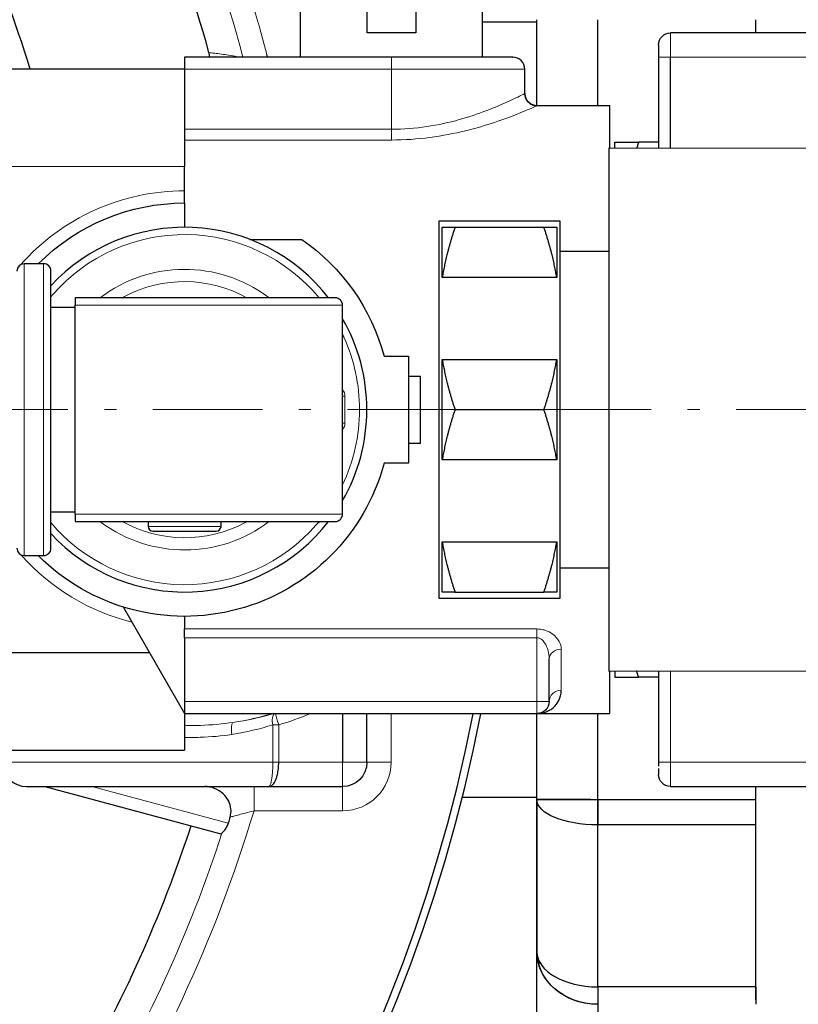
# Model space of a CAD drawing. Header units: millimetres. Extents: x 18 to 610, y -123 to 280.
# Tile 22 of 53: x 504 to 536, y -63 to -22. Entities that reach past the tile are written whole.
import ezdxf

# ---------------------------------------------------------------- set-up
doc = ezdxf.new("R2010")
doc.units = ezdxf.units.MM
doc.linetypes.add('CENTER', pattern=[8, 4.5, -1.5, 0.5, -1.5])
doc.linetypes.add('SOLID', pattern=[0])

# ---------------------------------------------------------------- blocks, each defined once
blk = doc.blocks.new('BlockOfCenters_1', base_point=(459.026, -38.467))
at = {"color": 6, "linetype": 'CENTER', "lineweight": 9}
blk.add_lwpolyline([(538.226, -38.467), (379.826, -38.467)], dxfattribs=at)
blk = doc.blocks.new('BlockOfViews_2')
at = {"linetype": 'SOLID', "lineweight": 30}
for p, q in [((515.786, -21.467, 60.65), (515.787, -23.967, 60.582)), ((518.536, -22.967, 64.264), (518.536, -21.467, 64.264)), ((520.536, -21.467, 64.264), (520.536, -22.967, 64.264)), ((523.285, -23.967, 60.582), (523.286, -21.467, 60.65)), ((523.286, -22.511, -9.95), (525.526, -22.511, -9.95)), ((525.526, -25.967, -3.95), (525.526, -22.428, -3.95)), ((528.026, -25.969, -1.45), (528.026, -22.428, -1.45)), ((534.526, -22.967, -1.45), (534.526, -22.428, -1.45)), ((540.526, -22.967, 75.65), (531.026, -22.967, 75.65)), ((519.536, -23.967, 65.65), (511.026, -23.967, 65.65)), ((530.526, -23.967, 76.15), (530.526, -27.719, 76.15)), ((531.026, -27.719, 76.65), (531.026, -23.967, 76.65)), ((511.026, -24.47, 72.29), (503.736, -24.47, 72.29)), ((511.026, -24.467, 66.15), (511.026, -24.47, 66.15)), ((525.026, -25.467, 60.66), (525.026, -24.467, 60.66)), ((525.037, -25.569, 60.65), (525.026, -25.467, 60.65)), ((525.037, -25.569, 60.65), (525.036, -25.565, 60.66)), ((525.036, -25.565, 60.66), (525.037, -25.569, 60.65)), ((525.082, -25.697, 60.65), (525.037, -25.569, 60.65)), ((525.082, -25.697, 60.65), (525.074, -25.681, 60.66)), ((525.074, -25.681, 60.66), (525.082, -25.697, 60.65)), ((525.161, -25.809, 60.65), (525.082, -25.697, 60.65)), ((525.161, -25.809, 60.65), (525.156, -25.803, 60.66)), ((525.156, -25.803, 60.66), (525.161, -25.809, 60.65)), ((525.266, -25.895, 60.65), (525.161, -25.809, 60.65)), ((525.266, -25.895, 60.65), (525.248, -25.883, 60.66)), ((525.248, -25.883, 60.66), (525.266, -25.895, 60.65)), ((525.391, -25.949, 60.65), (525.266, -25.895, 60.65)), ((525.391, -25.949, 60.65), (525.381, -25.946, 60.66)), ((525.381, -25.946, 60.66), (525.391, -25.949, 60.65)), ((525.526, -25.967, 60.65), (525.391, -25.949, 60.65)), ((528.526, -25.969, 60.443), (525.526, -25.967, 60.65)), ((530.526, -27.467, 67.001), (529.709, -27.467, 67.001)), ((542.483, -27.722, 98.58), (528.483, -27.719, 99.078)), ((511.026, -29.467, 76.15), (511.026, -28.467, 76.15)), ((511.026, -29.967, 76.65), (511.026, -30.967, 76.65)), ((526.483, -30.718, 99.028), (521.483, -30.718, 99.028)), ((522.153, -30.967, 103.23), (525.813, -30.967, 103.23)), ((513.717, -31.467, 76.65), (515.848, -31.467, 76.65)), ((528.483, -31.968, 99.007), (526.483, -31.968, 99.007)), ((505.226, -32.467, 90.35), (504.426, -32.467, 90.35)), ((526.339, -33.026, 104.419), (521.628, -33.026, 104.419)), ((506.526, -34.268, 90.293), (505.526, -34.268, 90.293)), ((506.526, -42.767, 95.04), (506.526, -34.167, 95.04)), ((517.526, -42.767, 90.35), (517.526, -34.167, 90.35)), ((519.236, -36.267, 76.65), (520.236, -36.267, 76.65)), ((520.236, -36.267, 76.65), (520.236, -40.667, 76.65)), ((521.628, -36.408, 106.371), (526.339, -36.408, 106.371)), ((520.236, -37.089, 75.156), (520.736, -37.089, 75.156)), ((520.736, -39.846, 75.156), (520.736, -37.089, 75.156)), ((522.153, -38.467, 107.56), (525.813, -38.467, 107.56)), ((520.236, -39.846, 75.156), (520.736, -39.846, 75.156)), ((520.236, -40.667, 76.65), (519.236, -40.667, 76.65)), ((526.339, -40.526, 106.371), (521.628, -40.526, 106.371)), ((505.526, -42.667, 90.293), (506.526, -42.667, 90.293)), ((509.526, -43.067, 82.15), (509.526, -43.267, 82.15)), ((512.526, -43.267, 82.15), (512.526, -43.067, 82.15)), ((521.628, -43.908, 104.419), (526.339, -43.908, 104.419)), ((504.426, -44.467, 90.35), (505.226, -44.467, 90.35)), ((526.483, -44.967, 99.007), (528.483, -44.967, 99.007)), ((515.845, -45.467, 50.294), (515.844, -45.467, 50.294)), ((522.153, -45.967, 103.23), (525.813, -45.967, 103.23)), ((521.483, -46.216, 99.028), (526.483, -46.216, 99.028)), ((508.494, -46.582, 60.741), (511.026, -50.967, 60.65)), ((511.026, -47.848, 69.15), (511.026, -50.467, 69.15)), ((509.583, -48.467, 53.15), (503.736, -48.467, 53.15)), ((526.026, -50.467, 68.65), (526.026, -48.714, 68.65)), ((528.483, -49.216, 99.078), (542.483, -49.213, 98.58)), ((530.526, -49.215, 76.15), (530.526, -52.967, 76.15)), ((530.526, -49.467, 67.001), (529.709, -49.467, 67.001)), ((511.026, -50.967, 68.65), (525.526, -50.967, 68.65)), ((517.526, -50.967, 25.75), (517.526, -52.967, 25.75)), ((518.526, -52.967, 24.75), (518.526, -50.967, 24.75)), ((525.526, -50.967, 60.65), (528.526, -50.966, 60.443)), ((525.526, -54.506, -3.95), (525.526, -50.967, -3.95)), ((528.026, -54.506, -1.45), (528.026, -50.966, -1.45)), ((503.736, -52.465, 49.29), (511.026, -52.466, 49.251)), ((505.282, -53.967, 10.75), (512.525, -55.908, 10.75)), ((514.49, -53.967, 24.75), (517.526, -53.967, 24.75)), ((531.026, -53.967, 75.65), (540.526, -53.967, 75.65)), ((534.526, -54.506, -1.45), (534.526, -53.967, -1.45)), ((525.526, -54.424, -9.95), (522.432, -54.424, -9.95)), ((528.026, -54.506, -1.45), (534.526, -54.506, -1.45)), ((534.526, -55.548, -1.677), (528.026, -55.548, -1.677)), ((525.526, -76.798, -35.34), (525.526, -60.759, -7.56)), ((525.527, -60.762, -7.557), (525.526, -60.759, -7.56)), ((534.526, -62.206, -5.521), (528.026, -62.206, -5.521)), ((528.026, -62.924, -6.31), (528.026, -78.963, -34.09))]:
    blk.add_line(p, q, dxfattribs=at)
at = {"color": 196, "linetype": 'SOLID', "lineweight": 9}
for p, q in [((531.026, -23.967, 76.65), (540.526, -23.967, 76.65)), ((511.026, -24.467, 66.15), (519.536, -24.467, 66.15)), ((519.536, -24.467, 66.15), (519.536, -26.935, 66.15)), ((519.536, -26.935, 66.15), (511.026, -26.935, 66.15)), ((511.026, -27.378, 66.419), (519.536, -27.378, 66.419)), ((511.026, -28.467, 76.15), (503.736, -28.467, 76.15)), ((517.626, -39.017, 78.75), (517.626, -37.917, 78.75)), ((525.526, -47.487, 69.304), (511.026, -47.487, 69.304)), ((511.026, -47.848, 69.15), (525.526, -47.848, 69.15)), ((525.526, -47.848, 69.15), (525.526, -50.467, 69.15)), ((531.026, -52.967, 76.65), (531.026, -49.215, 76.65)), ((511.026, -50.467, 69.15), (525.526, -50.467, 69.15)), ((519.526, -52.967, 11.75), (519.526, -50.967, 11.75)), ((514.657, -51.431, 25.812), (514.657, -52.967, 25.812)), ((514.899, -52.967, 25.75), (514.899, -51.431, 25.75)), ((517.526, -52.967, 25.75), (514.899, -52.967, 25.75)), ((540.526, -52.967, 76.65), (531.026, -52.967, 76.65)), ((512.822, -55.47, 11.25), (507.214, -53.967, 11.25)), ((513.883, -54.967, 11.75), (517.526, -54.967, 11.75))]:
    blk.add_line(p, q, dxfattribs=at)
at = {"linetype": 'SOLID', "lineweight": 9}
blk.add_line((506.609, -45.724, 51.233), (506.6, -45.724, 51.233), dxfattribs=at)
at = {"color": 6, "linetype": 'CENTER', "lineweight": 9}
blk.add_lwpolyline([(596.306, -38.467), (532.946, -38.467)], dxfattribs=at)
at = {"linetype": 'SOLID', "lineweight": 30}
for points in [[(525.656, -50.95, 61.597), (525.635, -50.956, 61.168), (525.625, -50.957, 61.119)], [(525.564, -61.01, -7.206), (525.627, -61.241, -7.046), (525.599, -61.105, -7.191)]]:
    blk.add_polyline3d(points, dxfattribs=at)
for centre, radius, start, end in [((459.026, -38.467, -6.25), 65.4, 15.07441, 348.97592), ((459.026, -38.467, 11.75), 65.086, 15.14938, 348.92124), ((459.026, -38.467, 3.55), 55, 15.4868, 30.3041), ((459.026, -38.467, 3.55), 47.75, 17.0475, 31.9215), ((459.026, -38.467, 11.75), 57.285, 14.6623, 14.7757), ((524.526, -24.467, 60.66), 0.5, 0, 90), ((511.026, -38.467, 78.45), 7.5, 37.8334, 137.1682), ((504.429, -32.771, 90.35), 0.303, 90.6137, 179.3827), ((505.226, -32.767, 90.35), 0.3, 359.9925, 90.0053), ((511.026, -38.467, 78.75), 5.768, 52.8973, 53.5135), ((517.226, -34.167, 90.35), 0.3, 359.9883, 90.0095), ((511.026, -38.467, 78.45), 7.5, 0, 29.9181), ((511.026, -38.467, 78.45), 7.5, 330.0819, 0), ((517.226, -42.767, 90.35), 0.3, 269.9905, 0.0117), ((511.026, -38.467, 78.45), 7.5, 222.8318, 322.1666), ((511.026, -38.467, 78.75), 5.768, 232.8973, 233.5135), ((509.733, -43.26, 82.15), 0.208, 182.0431, 267.9602), ((512.326, -43.267, 82.15), 0.2, 270.0026, 359.9941), ((504.429, -44.164, 90.35), 0.303, 180.6173, 269.3863), ((511.026, -38.467, 53.15), 9, 221.4036, 221.9189), ((505.226, -44.167, 90.35), 0.3, 269.9947, 0.0075), ((504.526, -52.967, 19.25), 1, 180, 270), ((459.026, -38.467, 3.55), 55, 329.6959, 341.8732)]:
    blk.add_arc(centre, radius, start, end, dxfattribs=at)
at = {"color": 196, "linetype": 'SOLID', "lineweight": 9}
for centre, radius, start, end in [((459.026, -38.467, 11.75), 57.285, 14.7757, 33.2976), ((511.026, -38.467, 76.15), 9, 90, 138.5964), ((511.026, -38.467, 78.75), 5.768, 53.5135, 127.1027), ((517.226, -37.917, 78.75), 0.4, 0, 41.4), ((517.226, -39.017, 78.75), 0.4, 318.6, 360), ((511.026, -38.467, 78.75), 5.768, 233.5135, 307.1027), ((511.026, -38.467, 53.15), 9, 221.9189, 256.0177), ((511.026, -38.467, 26.967), 13.017, 278.8309, 286.1879), ((511.026, -38.467, 25.75), 13.53, 286.634, 292.496), ((517.526, -52.967, 11.75), 2, 270, 360), ((459.026, -38.467, 11.75), 57.285, 326.7024, 343.2597)]:
    blk.add_arc(centre, radius, start, end, dxfattribs=at)
at = {"color": 196, "linetype": 'SOLID', "lineweight": 9, "extrusion": (0, 0, -1)}
for centre, radius, start, end in [((-459.026, -38.467, -10.924), 56.3, 148.8077, 165.0754), ((-511.026, -38.467, -78.884), 5.268, 62.027, 119.1663), ((-511.026, -38.467, -78.884), 5.268, 242.027, 299.1663), ((-459.026, -38.467, -10.924), 56.3, 198.0228, 211.1923)]:
    blk.add_arc(centre, radius, start, end, dxfattribs=at)
at = {"linetype": 'SOLID', "lineweight": 30, "extrusion": (0, -1, 2.4869e-14)}
blk.add_arc((519.536, 60.65, 22.967), 3.75, 74.534, 105.466, dxfattribs=at)
at = {"linetype": 'SOLID', "lineweight": 30, "extrusion": (0, 0, -1)}
for centre, radius, start, end in [((-531.026, -23.467, -75.65), 0.5, 0, 90), ((-511.026, -38.467, -76.65), 8.5, 44.9021, 90), ((-511.026, -38.467, -76.65), 8.5, 124.5603, 164.9997), ((-511.026, -38.467, -78.884), 5.268, 60.8337, 62.027), ((-511.026, -38.467, -76.65), 8.5, 195.0003, 315.0766), ((-511.026, -38.467, -78.884), 5.268, 240.8337, 242.027), ((-525.526, -50.467, -68.65), 0.5, 180, 270), ((-517.526, -52.967, -24.75), 1, 180, 270), ((-531.026, -53.467, -75.65), 0.5, 270, 0), ((-459.026, -38.467, -11.25), 56.419, 197.2783, 197.5397)]:
    blk.add_arc(centre, radius, start, end, dxfattribs=at)
at = {"color": 196, "linetype": 'SOLID', "lineweight": 9, "extrusion": (-1, 0, 0)}
for centre, start, end in [((23.967, 75.65, -531.026), 90, 180), ((52.967, 24.75, -517.526), 0, 90), ((52.967, 75.65, -531.026), 360, 90), ((54.967, 12.75, -513.883), 180, 270), ((54.967, 12.75, -517.526), 180, 270)]:
    blk.add_arc(centre, 1, start, end, dxfattribs=at)
at = {"linetype": 'SOLID', "lineweight": 30, "extrusion": (1, 0, 0)}
for centre, radius, start, end in [((-23.967, 75.65, 530.526), 0.5, 0, 90), ((-38.467, 98.9, 528.483), 10.75, 0.9474, 179.0526), ((-38.467, 98.9, 521.483), 7.75, 0.9474, 179.0526), ((-38.467, 98.9, 526.339), 7.75, 14.5926, 45.4074), ((-38.467, 98.9, 526.339), 7.75, 74.5926, 105.4074), ((-38.467, 98.9, 526.339), 7.75, 134.5926, 165.4074), ((-38.467, 60.65, 511.026), 12.5, 132.8436, 136.1869), ((-47.848, 69.65, 511.026), 0.5, 270, 316.1869), ((-38.467, 60.65, 528.726), 11, 167.7457, 180), ((-50.467, 68.65, 511.026), 0.5, 90, 180), ((-52.967, 75.65, 530.526), 0.5, 90, 109.6875), ((-52.967, 75.65, 530.526), 0.5, 120.9375, 180), ((-38.467, -38.95, 525.526), 38.5, 114.62, 125.38), ((-54.506, -3.95, 528.026), 2.5, 90, 114.62), ((-60.759, -7.56, 528.026), 2.5, 125.38, 150), ((-60.759, -7.56, 528.026), 2.5, 125.38, 150), ((-60.759, -7.56, 534.526), 2.5, 125.38, 150)]:
    blk.add_arc(centre, radius, start, end, dxfattribs=at)
at = {"linetype": 'SOLID', "lineweight": 30, "extrusion": (1, -2.17534e-31, 1.22461e-16)}
blk.add_arc((-24.467, 65.65, 511.026), 0.5, 360, 90, dxfattribs=at)
at = {"linetype": 'SOLID', "lineweight": 30, "extrusion": (0, -1, -1.77636e-15)}
for centre, start, end in [((519.536, 60.66, 23.967), 360, 90), ((519.536, 60.64, 23.967), 357.5676, 0)]:
    blk.add_arc(centre, 4.99, start, end, dxfattribs=at)
at = {"color": 196, "linetype": 'SOLID', "lineweight": 9, "extrusion": (-1, -6.31089e-30, 3.55271e-15)}
blk.add_arc((24.467, 65.65, -519.536), 0.5, 90, 180, dxfattribs=at)
at = {"color": 196, "linetype": 'SOLID', "lineweight": 9, "extrusion": (0, 1, 0)}
for centre, radius, start, end in [((-531.026, 76.15, -23.967), 0.5, 0, 90), ((-511.026, 90.35, -34.167), 6.5, 46.1869, 180), ((-517.626, 78.95, -37.917), 0.2, 270, 300.0223), ((-517.626, 78.95, -39.017), 0.2, 270, 300.0358), ((-525.526, 68.65, -50.467), 0.5, 90, 180), ((-514.899, 26.25, -51.431), 0.5, 270, 298.955), ((-531.026, 76.15, -52.967), 0.5, 0, 90)]:
    blk.add_arc(centre, radius, start, end, dxfattribs=at)
at = {"linetype": 'SOLID', "lineweight": 30, "extrusion": (1, -5.71483e-16, 0)}
for centre, radius, start, end in [((-28.467, 72.15, 511.026), 4, 2, 90), ((-29.467, 76.65, 511.026), 0.5, 180, 270)]:
    blk.add_arc(centre, radius, start, end, dxfattribs=at)
at = {"color": 196, "linetype": 'SOLID', "lineweight": 9, "extrusion": (0, 1, 1.77636e-15)}
blk.add_arc((-519.536, 60.66, -24.467), 5.49, 90, 180, dxfattribs=at)
at = {"linetype": 'SOLID', "lineweight": 30, "extrusion": (-3.17716e-16, -0.000769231, 1)}
blk.add_arc((525.526, -25.421, 60.68), 0.5, 180, 270, dxfattribs=at)
at = {"linetype": 'SOLID', "lineweight": 30, "extrusion": (1, -5.73717e-31, 3.22974e-16)}
blk.add_arc((-38.467, 60.65, 525.026), 13, 0, 0.0441, dxfattribs=at)
at = {"linetype": 'SOLID', "lineweight": 30, "extrusion": (-1, -5.71483e-16, 0)}
blk.add_arc((38.467, 60.65, -525.526), 12.5, 179.9559, 180, dxfattribs=at)
at = {"linetype": 'SOLID', "lineweight": 30, "extrusion": (-1, 0, 0)}
for centre, radius, start, end in [((38.467, 60.65, -528.526), 12.5, 149.3506, 180.9474), ((38.467, 60.65, -528.726), 11, 167.7457, 180), ((38.467, 98.9, -526.483), 7.75, 0.9474, 179.0526), ((38.467, 98.9, -521.628), 7.75, 134.5926, 165.4074), ((38.467, 90.35, -505.526), 5.7, 358.5, 181.5), ((38.467, 98.9, -521.628), 7.75, 74.5926, 105.4074), ((38.467, 98.9, -521.628), 7.75, 14.5926, 45.4074), ((38.467, 60.65, -528.526), 12.5, 359.0526, 30.6494), ((38.467, -38.95, -525.526), 38.5, 54.62, 65.38), ((54.506, -3.95, -528.026), 2.5, 65.38, 90), ((54.506, -3.95, -534.526), 2.5, 65.38, 90), ((38.467, -38.95, -528.026), 41, 55.7913, 65.38), ((38.467, -38.95, -528.026), 41, 54.62, 65.38), ((38.467, -38.95, -534.526), 41, 54.62, 65.38)]:
    blk.add_arc(centre, radius, start, end, dxfattribs=at)
at = {"color": 196, "linetype": 'SOLID', "lineweight": 9, "extrusion": (-1, 1.84836e-15, -3.55271e-15)}
blk.add_arc((26.935, 66.65, -519.536), 0.5, 270, 332.5136, dxfattribs=at)
at = {"color": 196, "linetype": 'SOLID', "lineweight": 9, "extrusion": (-4.44089e-16, 0, -1)}
for start, end in [(41.1864, 140.2905), (155.5932, 180), (180, 205.4653), (221.1864, 319.8137)]:
    blk.add_arc((-511.026, -38.467, -78.75), 7.2, start, end, dxfattribs=at)
at = {"color": 196, "linetype": 'SOLID', "lineweight": 9, "extrusion": (-1, 0, 1.4803e-16)}
for start, end in [(90, 180), (360, 90)]:
    blk.add_arc((38.467, 90.35, -504.426), 6, start, end, dxfattribs=at)
at = {"color": 196, "linetype": 'SOLID', "lineweight": 9, "extrusion": (1, 0, -1.4803e-16)}
blk.add_arc((-38.467, 90.35, 505.226), 6, 360, 180, dxfattribs=at)
at = {"linetype": 'SOLID', "lineweight": 30, "extrusion": (-4.44089e-16, 0, -1)}
for start, end in [(40.1863, 41.1864), (154.5347, 155.5932), (219.7095, 221.1864)]:
    blk.add_arc((-511.026, -38.467, -78.75), 7.2, start, end, dxfattribs=at)
at = {"linetype": 'SOLID', "lineweight": 30, "extrusion": (0, -1, 0)}
for centre, radius, start, end in [((511.026, 90.35, 33.867), 6.2, 358.5484, 136.536), ((528.026, -3.95, 54.506), 2.5, 96.6672, 180)]:
    blk.add_arc(centre, radius, start, end, dxfattribs=at)
at = {"color": 196, "linetype": 'SOLID', "lineweight": 9, "extrusion": (0, -1, 0)}
for centre, radius, start, end in [((511.026, 90.35, 42.767), 6.5, 0, 133.8131), ((511.026, 82.15, 43.267), 1.5, 0, 180), ((511.026, 19.25, 52.967), 7.5, 61.045, 180), ((517.526, 24.75, 52.967), 1, 0, 90), ((519.526, 12.75, 52.967), 1, 180, 270)]:
    blk.add_arc(centre, radius, start, end, dxfattribs=at)
at = {"linetype": 'SOLID', "lineweight": 30, "extrusion": (1.62443e-32, 1, 1.25101e-31)}
blk.add_arc((-511.026, 90.35, -43.067), 6.2, 43.464, 181.4516, dxfattribs=at)
at = {"linetype": 'SOLID', "lineweight": 30, "extrusion": (0, 1, 0)}
for centre, radius, start, end in [((-511.026, 82.15, -43.467), 1.3, 357.6923, 180), ((-511.026, 82.15, -43.467), 1.3, 180, 183.2694), ((-511.026, 19.25, -53.967), 6.5, 0, 122.2042), ((-528.026, -3.95, -54.506), 2.5, 0, 90)]:
    blk.add_arc(centre, radius, start, end, dxfattribs=at)
at = {"linetype": 'SOLID', "lineweight": 30, "extrusion": (-1, -5.71483e-16, -6.99842e-32)}
blk.add_arc((38.467, 60.65, -511.026), 12.5, 312.8374, 312.8512, dxfattribs=at)
at = {"color": 196, "linetype": 'SOLID', "lineweight": 9, "extrusion": (1, 0, 0)}
for centre, start, end in [((-47.848, 69.65, 525.526), 270, 316.1869), ((-50.467, 68.65, 525.526), 90, 180)]:
    blk.add_arc(centre, 0.5, start, end, dxfattribs=at)
at = {"color": 196, "linetype": 'SOLID', "lineweight": 9, "extrusion": (-2.31028e-13, -0.615385, -0.788227)}
blk.add_arc((526.526, 80.644, -24.134), 0.5, 180, 270, dxfattribs=at)
at = {"color": 196, "linetype": 'SOLID', "lineweight": 9, "extrusion": (-1, -5.71483e-16, 0)}
blk.add_arc((38.467, 60.65, -526.526), 12.5, 22.6199, 37.9799, dxfattribs=at)
at = {"color": 196, "linetype": 'SOLID', "lineweight": 9, "extrusion": (-2.73286e-15, -0.384615, -0.923077)}
blk.add_arc((526.526, 71.835, -41.189), 0.5, 180, 270, dxfattribs=at)
at = {"linetype": 'SOLID', "lineweight": 30, "extrusion": (1, 5.71483e-16, 6.99842e-32)}
blk.add_arc((-48.467, 49.15, 511.026), 4, 128.7097, 178.5558, dxfattribs=at)
at = {"color": 196, "linetype": 'SOLID', "lineweight": 9, "extrusion": (-0.848354, -0.244903, 0.46938)}
blk.add_arc((192.223, 248.685, -411.9), 0.5, 191.2762, 262.2834, dxfattribs=at)
at = {"linetype": 'SOLID', "lineweight": 30, "extrusion": (-0.848354, -0.244903, 0.46938)}
blk.add_arc((192.223, 248.685, -411.9), 0.5, 189.1115, 191.2762, dxfattribs=at)
at = {"linetype": 'SOLID', "lineweight": 30, "extrusion": (-0.958153, -0.286257, 0)}
blk.add_arc((196.672, 26.25, -478.63), 0.5, 194.5917, 194.9064, dxfattribs=at)
at = {"color": 196, "linetype": 'SOLID', "lineweight": 9, "extrusion": (-0.958153, -0.286257, 0)}
blk.add_arc((196.672, 26.25, -478.63), 0.5, 194.9064, 270, dxfattribs=at)
at = {"color": 196, "linetype": 'SOLID', "lineweight": 9, "extrusion": (0.955714, 0.143946, -0.25669)}
blk.add_arc((-127.666, 154.33, 475.994), 0.5, 272.2141, 358.9653, dxfattribs=at)
at = {"color": 196, "linetype": 'SOLID', "lineweight": 9, "extrusion": (-6.42115e-15, -1, 3.55271e-15)}
blk.add_arc((514.899, 26.25, 52.967), 0.5, 241.045, 270, dxfattribs=at)
at = {"linetype": 'SOLID', "lineweight": 30, "extrusion": (0, -0.909091, -0.416598)}
blk.add_arc((528.026, 19.116, 51.197), 2.5, 90, 180, dxfattribs=at)
blk.add_arc((528.026, 19.116, 51.197), 2.5, 90, 180, dxfattribs=at)
at = {"linetype": 'SOLID', "lineweight": 30, "extrusion": (-1, 4.69127e-12, -2.14981e-11)}
blk.add_arc((54.506, -3.95, -534.526), 2.5, 72.767, 90, dxfattribs=at)
at = {"linetype": 'SOLID', "lineweight": 30, "extrusion": (0, 0.81533, 0.578997)}
blk.add_arc((-528.026, 29.015, -53.916), 2.5, 0, 90, dxfattribs=at)
blk.add_arc((-528.026, 29.015, -53.916), 2.5, 0, 90, dxfattribs=at)
at = {"linetype": 'SOLID', "lineweight": 30, "extrusion": (0, -0.5, -0.866025)}
for start in [90, 97.3342]:
    blk.add_arc((528.026, 48.839, 36.926), 2.5, start, 180, dxfattribs=at)
at = {"linetype": 'SOLID', "lineweight": 30, "extrusion": (-1, 1.62723e-11, -1.48118e-11)}
blk.add_arc((60.759, -7.56, -534.526), 2.5, 37.387, 54.62, dxfattribs=at)
at = {"linetype": 'SOLID', "lineweight": 30}
for points in [[(512.062, -23.967, 3.55), (512.057, -23.905, 3.55), (512.046, -23.842, 3.55), (512.029, -23.782, 3.55)], [(513.296, -23.967, 10.205), (513.282, -23.964, 10.131), (513.267, -23.962, 10.057), (513.253, -23.959, 9.983)], [(525.526, -25.967, 60.64), (525.526, -25.967, 60.618), (525.526, -25.967, 60.595), (525.526, -25.968, 60.572)], [(524.336, -26.454, 57.195), (524.336, -26.454, 57.195), (524.336, -26.454, 57.195), (524.336, -26.454, 57.195)], [(526.091, -47.646, 52.164), (526.091, -47.646, 52.164), (526.091, -47.646, 52.164), (526.091, -47.646, 52.164)], [(514.701, -50.968, 26.273), (514.685, -50.972, 26.281), (514.67, -50.976, 26.29), (514.655, -50.981, 26.298)], [(511.026, -51.954, 26.75), (511.026, -51.954, 26.75), (511.027, -51.954, 26.75), (511.027, -51.954, 26.75)], [(512.564, -55.886, 10.924), (512.548, -55.904, 10.867), (512.534, -55.911, 10.807), (512.525, -55.908, 10.75)]]:
    blk.add_open_spline(points, degree=3, dxfattribs=at)
at = {"color": 196, "linetype": 'SOLID', "lineweight": 9}
for points, knots in [([(513.253, -23.959, 9.983), (513.236, -23.956, 9.896), (513.22, -23.953, 9.809), (513.08, -23.927, 9.082), (512.957, -23.906, 8.441), (512.639, -23.856, 6.775), (512.445, -23.829, 5.75), (512.177, -23.797, 4.333), (512.103, -23.789, 3.941), (512.029, -23.782, 3.55)], [-8.585526, -8.585526, -8.585526, -8.585526, -8.320387, -8.320387, -6.362649, -6.362649, -3.230268, -3.230268, -2.035354, -2.035354, -2.035354, -2.035354]), ([(525.026, -25.467, 60.66), (525.026, -25.468, 61.032), (524.988, -25.487, 61.408), (524.791, -25.586, 62.358), (524.576, -25.691, 62.915), (523.806, -26.037, 64.237), (523.131, -26.315, 64.913), (521.497, -26.771, 65.878), (520.519, -26.935, 66.15), (519.536, -26.935, 66.15)], [-9.501892, -9.501892, -9.501892, -9.501892, -8.283701, -8.283701, -6.334595, -6.334595, -3.216025, -3.216025, 0, 0, 0, 0]), ([(519.536, -27.378, 66.419), (520.608, -27.378, 66.419), (521.675, -27.22, 66.134), (523.458, -26.782, 65.122), (524.195, -26.515, 64.412), (525.035, -26.183, 63.025), (525.269, -26.081, 62.441), (525.484, -25.987, 61.444), (525.526, -25.968, 61.05), (525.526, -25.967, 60.66)], [0, 0, 0, 0, 3.216025, 3.216025, 6.334595, 6.334595, 8.283701, 8.283701, 9.501892, 9.501892, 9.501892, 9.501892]), ([(526.526, -48.32, 68.342), (526.526, -48.214, 68.478), (526.496, -48.105, 68.612), (526.377, -47.888, 68.868), (526.283, -47.779, 68.991), (526.074, -47.631, 69.152), (525.98, -47.581, 69.206), (525.808, -47.522, 69.267), (525.738, -47.506, 69.285), (525.619, -47.49, 69.301), (525.572, -47.487, 69.304), (525.526, -47.487, 69.304)], [0, 0, 0, 0, 0.536843, 0.536843, 1.104745, 1.104745, 1.459684, 1.459684, 1.681521, 1.681521, 1.82017, 1.82017, 1.82017, 1.82017]), ([(525.526, -47.848, 69.15), (525.549, -47.848, 69.15), (525.572, -47.851, 69.148), (525.632, -47.867, 69.14), (525.667, -47.885, 69.131), (525.753, -47.945, 69.099), (525.8, -47.997, 69.071), (525.904, -48.151, 68.987), (525.951, -48.264, 68.923), (526.011, -48.491, 68.79), (526.026, -48.604, 68.721), (526.026, -48.714, 68.65)], [-1.82017, -1.82017, -1.82017, -1.82017, -1.681521, -1.681521, -1.459684, -1.459684, -1.104745, -1.104745, -0.536843, -0.536843, 0, 0, 0, 0]), ([(513.024, -51.33, 26.967), (512.588, -51.397, 27.049), (512.136, -51.434, 27.104), (511.464, -51.46, 27.144), (511.245, -51.464, 27.15), (511.026, -51.464, 27.15)], [0, 0, 0, 0, 1.422382, 1.422382, 2.101914, 2.101914, 2.101914, 2.101914]), ([(511.027, -51.954, 26.75), (511.239, -51.954, 26.75), (511.452, -51.951, 26.741), (512.106, -51.926, 26.685), (512.547, -51.892, 26.607), (512.972, -51.824, 26.493)], [-2.100846, -2.100846, -2.100846, -2.100846, -1.422382, -1.422382, 0, 0, 0, 0]), ([(514.657, -52.967, 25.812), (514.657, -53.057, 25.812), (514.655, -53.148, 25.8), (514.647, -53.32, 25.749), (514.641, -53.4, 25.713), (514.629, -53.522, 25.638), (514.624, -53.566, 25.605), (514.615, -53.634, 25.545), (514.611, -53.658, 25.521), (514.603, -53.705, 25.471), (514.599, -53.728, 25.444), (514.587, -53.782, 25.372), (514.58, -53.812, 25.325), (514.56, -53.88, 25.197), (514.547, -53.912, 25.113), (514.52, -53.955, 24.939), (514.506, -53.967, 24.85), (514.491, -53.967, 24.757), (514.491, -53.967, 24.753), (514.49, -53.967, 24.75)], [0, 0, 0, 0, 0.404251, 0.404251, 0.796251, 0.796251, 1.041252, 1.041252, 1.194377, 1.194377, 1.347502, 1.347502, 1.592503, 1.592503, 1.984503, 1.984503, 2.373549, 2.373549, 2.388754, 2.388754, 2.388754, 2.388754]), ([(512.899, -55.225, 11.25), (512.941, -55.213, 11.314), (512.992, -55.2, 11.374), (513.181, -55.15, 11.554), (513.349, -55.105, 11.648), (513.645, -55.028, 11.733), (513.765, -54.997, 11.75), (513.883, -54.967, 11.75)], [3.369936, 3.369936, 3.369936, 3.369936, 3.816745, 3.816745, 4.863595, 4.863595, 5.517877, 5.517877, 5.517877, 5.517877])]:
    blk.add_open_spline(points, degree=3, knots=knots, dxfattribs=at)
at = {"linetype": 'SOLID', "lineweight": 30}
for points, weights in [([(528.726, -27.467, 60.65), (528.726, -27.467, 63.597), (529.709, -27.467, 67.001)], [1, 1.05030195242, 1.02393271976]), ([(529.709, -27.467, 67.001), (529.666, -27.594, 67.074), (529.626, -27.719, 67.146)], [1.02393272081, 1.02503721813, 1.02600720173]), ([(521.628, -30.967, 100.853), (521.791, -30.967, 101.975), (522.153, -30.967, 103.23)], [1.03496785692, 1.04556927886, 1.03410688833]), ([(522.153, -30.967, 103.23), (521.791, -32.054, 103.857), (521.628, -33.026, 104.419)], [1.03410688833, 1.04556927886, 1.03496785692]), ([(525.813, -30.967, 103.23), (526.176, -30.967, 101.975), (526.339, -30.967, 100.853)], [1.03410688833, 1.04556927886, 1.03496785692]), ([(526.339, -33.026, 104.419), (526.176, -32.054, 103.857), (525.813, -30.967, 103.23)], [1.03496785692, 1.04556927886, 1.03410688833]), ([(521.628, -36.408, 106.371), (521.791, -37.381, 106.933), (522.153, -38.467, 107.56)], [1.03496785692, 1.04556927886, 1.03410688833]), ([(525.813, -38.467, 107.56), (526.176, -37.381, 106.933), (526.339, -36.408, 106.371)], [1.03410688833, 1.04556927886, 1.03496785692]), ([(522.153, -38.467, 107.56), (521.791, -39.554, 106.933), (521.628, -40.526, 106.371)], [1.03410688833, 1.04556927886, 1.03496785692]), ([(526.339, -40.526, 106.371), (526.176, -39.554, 106.933), (525.813, -38.467, 107.56)], [1.03496785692, 1.04556927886, 1.03410688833]), ([(521.628, -43.908, 104.419), (521.791, -44.881, 103.857), (522.153, -45.967, 103.23)], [1.03496785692, 1.04556927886, 1.03410688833]), ([(525.813, -45.967, 103.23), (526.176, -44.881, 103.857), (526.339, -43.908, 104.419)], [1.03410688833, 1.04556927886, 1.03496785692]), ([(522.153, -45.967, 103.23), (521.791, -45.967, 101.975), (521.628, -45.967, 100.853)], [1.03410688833, 1.04556927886, 1.03496785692]), ([(526.339, -45.967, 100.853), (526.176, -45.967, 101.975), (525.813, -45.967, 103.23)], [1.03496785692, 1.04556927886, 1.03410688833]), ([(529.709, -49.467, 67.001), (529.666, -49.341, 67.074), (529.626, -49.216, 67.146)], [1.02393272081, 1.02503721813, 1.02600720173]), ([(528.726, -49.467, 60.65), (528.726, -49.467, 63.597), (529.709, -49.467, 67.001)], [1, 1.05030195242, 1.02393271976])]:
    blk.add_rational_spline(points, weights, degree=2, dxfattribs=at)
for points, knots in [([(506.526, -33.867, 94.615), (506.526, -33.867, 94.674), (506.526, -33.878, 94.745), (506.526, -33.912, 94.848), (506.526, -33.939, 94.9), (506.526, -33.995, 94.968), (506.526, -34.031, 94.998), (506.526, -34.096, 95.031), (506.526, -34.134, 95.04), (506.526, -34.167, 95.04)], [1.6600309, 1.6600309, 1.6600309, 1.6600309, 1.8384988, 1.8384988, 1.9847491, 1.9847491, 2.102807, 2.102807, 2.2020352, 2.2020352, 2.2020352, 2.2020352]), ([(506.526, -42.767, 95.04), (506.526, -42.8, 95.04), (506.526, -42.839, 95.031), (506.526, -42.904, 94.998), (506.526, -42.94, 94.968), (506.526, -42.996, 94.9), (506.526, -43.022, 94.848), (506.526, -43.057, 94.745), (506.526, -43.067, 94.674), (506.526, -43.067, 94.615)], [2.2020352, 2.2020352, 2.2020352, 2.2020352, 2.3012634, 2.3012634, 2.4193213, 2.4193213, 2.5655716, 2.5655716, 2.7440395, 2.7440395, 2.7440395, 2.7440395]), ([(525.526, -50.967, 60.65), (525.529, -50.967, 60.661), (525.532, -50.967, 60.672), (525.69, -50.966, 61.22), (525.845, -50.93, 61.757), (526.128, -50.789, 62.822), (526.257, -50.684, 63.352), (526.417, -50.456, 64.206), (526.466, -50.354, 64.533), (526.515, -50.166, 65.058), (526.526, -50.089, 65.259), (526.526, -50.006, 65.458)], [-0.036019, -0.036019, -0.036019, -0.036019, 0, 0, 1.736517, 1.736517, 3.45534, 3.45534, 4.529604, 4.529604, 5.20102, 5.20102, 5.20102, 5.20102]), ([(514.49, -53.967, 24.75), (514.492, -53.967, 24.753), (514.493, -53.967, 24.756), (514.53, -53.967, 24.843), (514.566, -53.955, 24.926), (514.634, -53.912, 25.088), (514.666, -53.88, 25.167), (514.716, -53.812, 25.288), (514.734, -53.782, 25.332), (514.761, -53.728, 25.401), (514.771, -53.705, 25.426), (514.791, -53.658, 25.474), (514.8, -53.634, 25.496), (514.822, -53.566, 25.553), (514.834, -53.522, 25.584), (514.862, -53.4, 25.656), (514.876, -53.32, 25.69), (514.894, -53.148, 25.738), (514.899, -53.057, 25.75), (514.899, -52.967, 25.75)], [-2.388754, -2.388754, -2.388754, -2.388754, -2.373549, -2.373549, -1.984503, -1.984503, -1.592503, -1.592503, -1.347502, -1.347502, -1.194377, -1.194377, -1.041252, -1.041252, -0.796251, -0.796251, -0.404251, -0.404251, 0, 0, 0, 0]), ([(512.899, -55.225, 11.25), (512.933, -55.115, 11.25), (512.946, -55.002, 11.25), (512.924, -54.777, 11.25), (512.892, -54.67, 11.25), (512.785, -54.454, 11.25), (512.704, -54.35, 11.25), (512.507, -54.169, 11.25), (512.389, -54.096, 11.25), (512.133, -53.994, 11.25), (511.996, -53.967, 11.25), (511.858, -53.967, 11.25)], [0, 0, 0, 0, 0.343818, 0.343818, 0.677543, 0.677543, 1.066102, 1.066102, 1.477377, 1.477377, 1.890885, 1.890885, 1.890885, 1.890885]), ([(512.822, -55.47, 11.25), (512.82, -55.475, 11.25), (512.819, -55.48, 11.25), (512.798, -55.543, 11.248), (512.772, -55.597, 11.235), (512.714, -55.7, 11.188), (512.68, -55.747, 11.152), (512.618, -55.826, 11.062), (512.59, -55.858, 11.007), (512.568, -55.882, 10.938), (512.566, -55.884, 10.931), (512.564, -55.886, 10.924)], [-1.606801, -1.606801, -1.606801, -1.606801, -1.5910616, -1.5910616, -1.4079876, -1.4079876, -1.2076592, -1.2076592, -1.0033021, -1.0033021, -0.979542, -0.979542, -0.979542, -0.979542])]:
    blk.add_open_spline(points, degree=3, knots=knots, dxfattribs=at)
at = {"color": 196, "linetype": 'SOLID', "lineweight": 9}
for points in [[(514.655, -50.981, 26.298), (514.142, -51.124, 26.583), (513.595, -51.244, 26.808), (513.024, -51.33, 26.967)], [(512.972, -51.824, 26.493), (513.563, -51.729, 26.334), (514.13, -51.593, 26.104), (514.657, -51.431, 25.812)]]:
    blk.add_open_spline(points, degree=3, dxfattribs=at)
blk.add_blockref('BlockOfCenters_1', (459.026, -38.467))

msp = doc.modelspace()

# ---------------------------------------------------------------- block references
msp.add_blockref('BlockOfViews_2', (0, 0))

doc.saveas('drawing.dxf')
